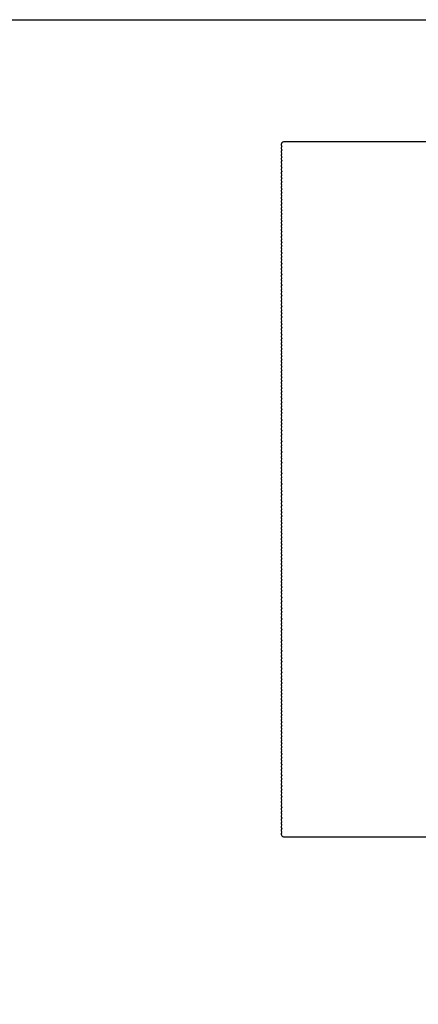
# Model space of a CAD drawing. Extents: x -0.28 to 1.53, y -0.26 to 1.53.
# Tile 14 of 45: x 1.02 to 1.09, y 1.33 to 1.5. Entities that reach past the tile are written whole.
import ezdxf

# ---------------------------------------------------------------- set-up
doc = ezdxf.new("R2010")
doc.units = 0
doc.header["$MEASUREMENT"] = 0
doc.layers.add('PCB', color=7, linetype='CONTINUOUS')
doc.layers.add('SLK-NS', color=7, linetype='CONTINUOUS')

msp = doc.modelspace()

# ---------------------------------------------------------------- linework, layer by layer
at = {"layer": 'PCB'}
msp.add_lwpolyline([(0, 1.5), (1.5, 1.5), (1.5, 0), (0, 0)], close=True, dxfattribs=at)
at = {"layer": 'SLK-NS'}
msp.add_lwpolyline([(1.1814, 1.4794), (1.065, 1.4794), (1.064922, 1.479394), (1.064845, 1.479376), (1.064773, 1.479346), (1.064706, 1.479305), (1.064646, 1.479254), (1.064595, 1.479194), (1.064554, 1.479127), (1.064524, 1.479055), (1.064506, 1.478978), (1.0645, 1.4789), (1.064506, 1.478822), (1.064524, 1.478745), (1.064554, 1.478673), (1.064595, 1.478606), (1.0646, 1.4786), (1.064595, 1.478594), (1.064554, 1.478527), (1.064524, 1.478455), (1.064506, 1.478378), (1.0645, 1.4783), (1.064506, 1.478222), (1.064524, 1.478145), (1.064554, 1.478073), (1.064595, 1.478006), (1.0646, 1.478), (1.064595, 1.477994), (1.064554, 1.477927), (1.064524, 1.477855), (1.064506, 1.477778), (1.0645, 1.4777), (1.064506, 1.477622), (1.064524, 1.477545), (1.064554, 1.477473), (1.064595, 1.477406), (1.0646, 1.4774), (1.064595, 1.477394), (1.064554, 1.477327), (1.064524, 1.477255), (1.064506, 1.477178), (1.0645, 1.4771), (1.064506, 1.477022), (1.064524, 1.476945), (1.064554, 1.476873), (1.064595, 1.476806), (1.0646, 1.4768), (1.064595, 1.476794), (1.064554, 1.476727), (1.064524, 1.476655), (1.064506, 1.476578), (1.0645, 1.4765), (1.064506, 1.476422), (1.064524, 1.476345), (1.064554, 1.476273), (1.064595, 1.476206), (1.0646, 1.4762), (1.064595, 1.476194), (1.064554, 1.476127), (1.064524, 1.476055), (1.064506, 1.475978), (1.0645, 1.4759), (1.064506, 1.475822), (1.064524, 1.475745), (1.064554, 1.475673), (1.064595, 1.475606), (1.0646, 1.4756), (1.064595, 1.475594), (1.064554, 1.475527), (1.064524, 1.475455), (1.064506, 1.475378), (1.0645, 1.4753), (1.064506, 1.475222), (1.064524, 1.475145), (1.064554, 1.475073), (1.064595, 1.475006), (1.0646, 1.475), (1.064595, 1.474994), (1.064554, 1.474927), (1.064524, 1.474855), (1.064506, 1.474778), (1.0645, 1.4747), (1.064506, 1.474622), (1.064524, 1.474545), (1.064554, 1.474473), (1.064595, 1.474406), (1.0646, 1.4744), (1.064595, 1.474394), (1.064554, 1.474327), (1.064524, 1.474255), (1.064506, 1.474178), (1.0645, 1.4741), (1.064506, 1.474022), (1.064524, 1.473945), (1.064554, 1.473873), (1.064595, 1.473806), (1.0646, 1.4738), (1.064595, 1.473794), (1.064554, 1.473727), (1.064524, 1.473655), (1.064506, 1.473578), (1.0645, 1.4735), (1.064506, 1.473422), (1.064524, 1.473345), (1.064554, 1.473273), (1.064595, 1.473206), (1.0646, 1.4732), (1.064595, 1.473194), (1.064554, 1.473127), (1.064524, 1.473055), (1.064506, 1.472978), (1.0645, 1.4729), (1.064506, 1.472822), (1.064524, 1.472745), (1.064554, 1.472673), (1.064595, 1.472606), (1.0646, 1.4726), (1.064595, 1.472594), (1.064554, 1.472527), (1.064524, 1.472455), (1.064506, 1.472378), (1.0645, 1.4723), (1.064506, 1.472222), (1.064524, 1.472145), (1.064554, 1.472073), (1.064595, 1.472006), (1.0646, 1.472), (1.064595, 1.471994), (1.064554, 1.471927), (1.064524, 1.471855), (1.064506, 1.471778), (1.0645, 1.4717), (1.064506, 1.471622), (1.064524, 1.471545), (1.064554, 1.471473), (1.064595, 1.471406), (1.0646, 1.4714), (1.064595, 1.471394), (1.064554, 1.471327), (1.064524, 1.471255), (1.064506, 1.471178), (1.0645, 1.4711), (1.064506, 1.471022), (1.064524, 1.470945), (1.064554, 1.470873), (1.064595, 1.470806), (1.0646, 1.4708), (1.064595, 1.470794), (1.064554, 1.470727), (1.064524, 1.470655), (1.064506, 1.470578), (1.0645, 1.4705), (1.064506, 1.470422), (1.064524, 1.470345), (1.064554, 1.470273), (1.064595, 1.470206), (1.0646, 1.4702), (1.064595, 1.470194), (1.064554, 1.470127), (1.064524, 1.470055), (1.064506, 1.469978), (1.0645, 1.4699), (1.064506, 1.469822), (1.064524, 1.469745), (1.064554, 1.469673), (1.064595, 1.469606), (1.0646, 1.4696), (1.064595, 1.469594), (1.064554, 1.469527), (1.064524, 1.469455), (1.064506, 1.469378), (1.0645, 1.4693), (1.064506, 1.469222), (1.064524, 1.469145), (1.064554, 1.469073), (1.064595, 1.469006), (1.0646, 1.469), (1.064595, 1.468994), (1.064554, 1.468927), (1.064524, 1.468855), (1.064506, 1.468778), (1.0645, 1.4687), (1.064506, 1.468622), (1.064524, 1.468545), (1.064554, 1.468473), (1.064595, 1.468406), (1.0646, 1.4684), (1.064595, 1.468394), (1.064554, 1.468327), (1.064524, 1.468255), (1.064506, 1.468178), (1.0645, 1.4681), (1.064506, 1.468022), (1.064524, 1.467945), (1.064554, 1.467873), (1.064595, 1.467806), (1.0646, 1.4678), (1.064595, 1.467794), (1.064554, 1.467727), (1.064524, 1.467655), (1.064506, 1.467578), (1.0645, 1.4675), (1.064506, 1.467422), (1.064524, 1.467345), (1.064554, 1.467273), (1.064595, 1.467206), (1.0646, 1.4672), (1.064595, 1.467194), (1.064554, 1.467127), (1.064524, 1.467055), (1.064506, 1.466978), (1.0645, 1.4669), (1.064506, 1.466822), (1.064524, 1.466745), (1.064554, 1.466673), (1.064595, 1.466606), (1.0646, 1.4666), (1.064595, 1.466594), (1.064554, 1.466527), (1.064524, 1.466455), (1.064506, 1.466378), (1.0645, 1.4663), (1.064506, 1.466222), (1.064524, 1.466145), (1.064554, 1.466073), (1.064595, 1.466006), (1.0646, 1.466), (1.064595, 1.465994), (1.064554, 1.465927), (1.064524, 1.465855), (1.064506, 1.465778), (1.0645, 1.4657), (1.064506, 1.465622), (1.064524, 1.465545), (1.064554, 1.465473), (1.064595, 1.465406), (1.0646, 1.4654), (1.064595, 1.465394), (1.064554, 1.465327), (1.064524, 1.465255), (1.064506, 1.465178), (1.0645, 1.4651), (1.064506, 1.465022), (1.064524, 1.464945), (1.064554, 1.464873), (1.064595, 1.464806), (1.0646, 1.4648), (1.064595, 1.464794), (1.064554, 1.464727), (1.064524, 1.464655), (1.064506, 1.464578), (1.0645, 1.4645), (1.064506, 1.464422), (1.064524, 1.464345), (1.064554, 1.464273), (1.064595, 1.464206), (1.0646, 1.4642), (1.064595, 1.464194), (1.064554, 1.464127), (1.064524, 1.464055), (1.064506, 1.463978), (1.0645, 1.4639), (1.064506, 1.463822), (1.064524, 1.463745), (1.064554, 1.463673), (1.064595, 1.463606), (1.0646, 1.4636), (1.064595, 1.463594), (1.064554, 1.463527), (1.064524, 1.463455), (1.064506, 1.463378), (1.0645, 1.4633), (1.064506, 1.463222), (1.064524, 1.463145), (1.064554, 1.463073), (1.064595, 1.463006), (1.0646, 1.463), (1.064595, 1.462994), (1.064554, 1.462927), (1.064524, 1.462855), (1.064506, 1.462778), (1.0645, 1.4627), (1.064506, 1.462622), (1.064524, 1.462545), (1.064554, 1.462473), (1.064595, 1.462406), (1.0646, 1.4624), (1.064595, 1.462394), (1.064554, 1.462327), (1.064524, 1.462255), (1.064506, 1.462178), (1.0645, 1.4621), (1.064506, 1.462022), (1.064524, 1.461945), (1.064554, 1.461873), (1.064595, 1.461806), (1.0646, 1.4618), (1.064595, 1.461794), (1.064554, 1.461727), (1.064524, 1.461655), (1.064506, 1.461578), (1.0645, 1.4615), (1.064506, 1.461422), (1.064524, 1.461345), (1.064554, 1.461273), (1.064595, 1.461206), (1.0646, 1.4612), (1.064595, 1.461194), (1.064554, 1.461127), (1.064524, 1.461055), (1.064506, 1.460978), (1.0645, 1.4609), (1.064506, 1.460822), (1.064524, 1.460745), (1.064554, 1.460673), (1.064595, 1.460606), (1.0646, 1.4606), (1.064595, 1.460594), (1.064554, 1.460527), (1.064524, 1.460455), (1.064506, 1.460378), (1.0645, 1.4603), (1.064506, 1.460222), (1.064524, 1.460145), (1.064554, 1.460073), (1.064595, 1.460006), (1.0646, 1.46), (1.064595, 1.459994), (1.064554, 1.459927), (1.064524, 1.459855), (1.064506, 1.459778), (1.0645, 1.4597), (1.064506, 1.459622), (1.064524, 1.459545), (1.064554, 1.459473), (1.064595, 1.459406), (1.0646, 1.4594), (1.064595, 1.459394), (1.064554, 1.459327), (1.064524, 1.459255), (1.064506, 1.459178), (1.0645, 1.4591), (1.064506, 1.459022), (1.064524, 1.458945), (1.064554, 1.458873), (1.064595, 1.458806), (1.0646, 1.4588), (1.064595, 1.458794), (1.064554, 1.458727), (1.064524, 1.458655), (1.064506, 1.458578), (1.0645, 1.4585), (1.064506, 1.458422), (1.064524, 1.458345), (1.064554, 1.458273), (1.064595, 1.458206), (1.0646, 1.4582), (1.064595, 1.458194), (1.064554, 1.458127), (1.064524, 1.458055), (1.064506, 1.457978), (1.0645, 1.4579), (1.064506, 1.457822), (1.064524, 1.457745), (1.064554, 1.457673), (1.064595, 1.457606), (1.0646, 1.4576), (1.064595, 1.457594), (1.064554, 1.457527), (1.064524, 1.457455), (1.064506, 1.457378), (1.0645, 1.4573), (1.064506, 1.457222), (1.064524, 1.457145), (1.064554, 1.457073), (1.064595, 1.457006), (1.0646, 1.457), (1.064595, 1.456994), (1.064554, 1.456927), (1.064524, 1.456855), (1.064506, 1.456778), (1.0645, 1.4567), (1.064506, 1.456622), (1.064524, 1.456545), (1.064554, 1.456473), (1.064595, 1.456406), (1.0646, 1.4564), (1.064595, 1.456394), (1.064554, 1.456327), (1.064524, 1.456255), (1.064506, 1.456178), (1.0645, 1.4561), (1.064506, 1.456022), (1.064524, 1.455945), (1.064554, 1.455873), (1.064595, 1.455806), (1.0646, 1.4558), (1.064595, 1.455794), (1.064554, 1.455727), (1.064524, 1.455655), (1.064506, 1.455578), (1.0645, 1.4555), (1.064506, 1.455422), (1.064524, 1.455345), (1.064554, 1.455273), (1.064595, 1.455206), (1.0646, 1.4552), (1.064595, 1.455194), (1.064554, 1.455127), (1.064524, 1.455055), (1.064506, 1.454978), (1.0645, 1.4549), (1.064506, 1.454822), (1.064524, 1.454745), (1.064554, 1.454673), (1.064595, 1.454606), (1.0646, 1.4546), (1.064595, 1.454594), (1.064554, 1.454527), (1.064524, 1.454455), (1.064506, 1.454378), (1.0645, 1.4543), (1.064506, 1.454222), (1.064524, 1.454145), (1.064554, 1.454073), (1.064595, 1.454006), (1.0646, 1.454), (1.064595, 1.453994), (1.064554, 1.453927), (1.064524, 1.453855), (1.064506, 1.453778), (1.0645, 1.4537), (1.064506, 1.453622), (1.064524, 1.453545), (1.064554, 1.453473), (1.064595, 1.453406), (1.0646, 1.4534), (1.064595, 1.453394), (1.064554, 1.453327), (1.064524, 1.453255), (1.064506, 1.453178), (1.0645, 1.4531), (1.064506, 1.453022), (1.064524, 1.452945), (1.064554, 1.452873), (1.064595, 1.452806), (1.0646, 1.4528), (1.064595, 1.452794), (1.064554, 1.452727), (1.064524, 1.452655), (1.064506, 1.452578), (1.0645, 1.4525), (1.064506, 1.452422), (1.064524, 1.452345), (1.064554, 1.452273), (1.064595, 1.452206), (1.0646, 1.4522), (1.064595, 1.452194), (1.064554, 1.452127), (1.064524, 1.452055), (1.064506, 1.451978), (1.0645, 1.4519), (1.064506, 1.451822), (1.064524, 1.451745), (1.064554, 1.451673), (1.064595, 1.451606), (1.0646, 1.4516), (1.064595, 1.451594), (1.064554, 1.451527), (1.064524, 1.451455), (1.064506, 1.451378), (1.0645, 1.4513), (1.064506, 1.451222), (1.064524, 1.451145), (1.064554, 1.451073), (1.064595, 1.451006), (1.0646, 1.451), (1.064595, 1.450994), (1.064554, 1.450927), (1.064524, 1.450855), (1.064506, 1.450778), (1.0645, 1.4507), (1.064506, 1.450622), (1.064524, 1.450545), (1.064554, 1.450473), (1.064595, 1.450406), (1.0646, 1.4504), (1.064595, 1.450394), (1.064554, 1.450327), (1.064524, 1.450255), (1.064506, 1.450178), (1.0645, 1.4501), (1.064506, 1.450022), (1.064524, 1.449945), (1.064554, 1.449873), (1.064595, 1.449806), (1.0646, 1.4498), (1.064595, 1.449794), (1.064554, 1.449727), (1.064524, 1.449655), (1.064506, 1.449578), (1.0645, 1.4495), (1.064506, 1.449422), (1.064524, 1.449345), (1.064554, 1.449273), (1.064595, 1.449206), (1.0646, 1.4492), (1.064595, 1.449194), (1.064554, 1.449127), (1.064524, 1.449055), (1.064506, 1.448978), (1.0645, 1.4489), (1.064506, 1.448822), (1.064524, 1.448745), (1.064554, 1.448673), (1.064595, 1.448606), (1.0646, 1.4486), (1.064595, 1.448594), (1.064554, 1.448527), (1.064524, 1.448455), (1.064506, 1.448378), (1.0645, 1.4483), (1.064506, 1.448222), (1.064524, 1.448145), (1.064554, 1.448073), (1.064595, 1.448006), (1.0646, 1.448), (1.064595, 1.447994), (1.064554, 1.447927), (1.064524, 1.447855), (1.064506, 1.447778), (1.0645, 1.4477), (1.064506, 1.447622), (1.064524, 1.447545), (1.064554, 1.447473), (1.064595, 1.447406), (1.0646, 1.4474), (1.064595, 1.447394), (1.064554, 1.447327), (1.064524, 1.447255), (1.064506, 1.447178), (1.0645, 1.4471), (1.064506, 1.447022), (1.064524, 1.446945), (1.064554, 1.446873), (1.064595, 1.446806), (1.0646, 1.4468), (1.064595, 1.446794), (1.064554, 1.446727), (1.064524, 1.446655), (1.064506, 1.446578), (1.0645, 1.4465), (1.064506, 1.446422), (1.064524, 1.446345), (1.064554, 1.446273), (1.064595, 1.446206), (1.0646, 1.4462), (1.064595, 1.446194), (1.064554, 1.446127), (1.064524, 1.446055), (1.064506, 1.445978), (1.0645, 1.4459), (1.064506, 1.445822), (1.064524, 1.445745), (1.064554, 1.445673), (1.064595, 1.445606), (1.0646, 1.4456), (1.064595, 1.445594), (1.064554, 1.445527), (1.064524, 1.445455), (1.064506, 1.445378), (1.0645, 1.4453), (1.064506, 1.445222), (1.064524, 1.445145), (1.064554, 1.445073), (1.064595, 1.445006), (1.0646, 1.445), (1.064595, 1.444994), (1.064554, 1.444927), (1.064524, 1.444855), (1.064506, 1.444778), (1.0645, 1.4447), (1.064506, 1.444622), (1.064524, 1.444545), (1.064554, 1.444473), (1.064595, 1.444406), (1.0646, 1.4444), (1.064595, 1.444394), (1.064554, 1.444327), (1.064524, 1.444255), (1.064506, 1.444178), (1.0645, 1.4441), (1.064506, 1.444022), (1.064524, 1.443945), (1.064554, 1.443873), (1.064595, 1.443806), (1.0646, 1.4438), (1.064595, 1.443794), (1.064554, 1.443727), (1.064524, 1.443655), (1.064506, 1.443578), (1.0645, 1.4435), (1.064506, 1.443422), (1.064524, 1.443345), (1.064554, 1.443273), (1.064595, 1.443206), (1.0646, 1.4432), (1.064595, 1.443194), (1.064554, 1.443127), (1.064524, 1.443055), (1.064506, 1.442978), (1.0645, 1.4429), (1.064506, 1.442822), (1.064524, 1.442745), (1.064554, 1.442673), (1.064595, 1.442606), (1.0646, 1.4426), (1.064595, 1.442594), (1.064554, 1.442527), (1.064524, 1.442455), (1.064506, 1.442378), (1.0645, 1.4423), (1.064506, 1.442222), (1.064524, 1.442145), (1.064554, 1.442073), (1.064595, 1.442006), (1.0646, 1.442), (1.064595, 1.441994), (1.064554, 1.441927), (1.064524, 1.441855), (1.064506, 1.441778), (1.0645, 1.4417), (1.064506, 1.441622), (1.064524, 1.441545), (1.064554, 1.441473), (1.064595, 1.441406), (1.0646, 1.4414), (1.064595, 1.441394), (1.064554, 1.441327), (1.064524, 1.441255), (1.064506, 1.441178), (1.0645, 1.4411), (1.064506, 1.441022), (1.064524, 1.440945), (1.064554, 1.440873), (1.064595, 1.440806), (1.0646, 1.4408), (1.064595, 1.440794), (1.064554, 1.440727), (1.064524, 1.440655), (1.064506, 1.440578), (1.0645, 1.4405), (1.064506, 1.440422), (1.064524, 1.440345), (1.064554, 1.440273), (1.064595, 1.440206), (1.0646, 1.4402), (1.064595, 1.440194), (1.064554, 1.440127), (1.064524, 1.440055), (1.064506, 1.439978), (1.0645, 1.4399), (1.064506, 1.439822), (1.064524, 1.439745), (1.064554, 1.439673), (1.064595, 1.439606), (1.0646, 1.4396), (1.064595, 1.439594), (1.064554, 1.439527), (1.064524, 1.439455), (1.064506, 1.439378), (1.0645, 1.4393), (1.064506, 1.439222), (1.064524, 1.439145), (1.064554, 1.439073), (1.064595, 1.439006), (1.0646, 1.439), (1.064595, 1.438994), (1.064554, 1.438927), (1.064524, 1.438855), (1.064506, 1.438778), (1.0645, 1.4387), (1.064506, 1.438622), (1.064524, 1.438545), (1.064554, 1.438473), (1.064595, 1.438406), (1.0646, 1.4384), (1.064595, 1.438394), (1.064554, 1.438327), (1.064524, 1.438255), (1.064506, 1.438178), (1.0645, 1.4381), (1.064506, 1.438022), (1.064524, 1.437945), (1.064554, 1.437873), (1.064595, 1.437806), (1.0646, 1.4378), (1.064595, 1.437794), (1.064554, 1.437727), (1.064524, 1.437655), (1.064506, 1.437578), (1.0645, 1.4375), (1.064506, 1.437422), (1.064524, 1.437345), (1.064554, 1.437273), (1.064595, 1.437206), (1.0646, 1.4372), (1.064595, 1.437194), (1.064554, 1.437127), (1.064524, 1.437055), (1.064506, 1.436978), (1.0645, 1.4369), (1.064506, 1.436822), (1.064524, 1.436745), (1.064554, 1.436673), (1.064595, 1.436606), (1.0646, 1.4366), (1.064595, 1.436594), (1.064554, 1.436527), (1.064524, 1.436455), (1.064506, 1.436378), (1.0645, 1.4363), (1.064506, 1.436222), (1.064524, 1.436145), (1.064554, 1.436073), (1.064595, 1.436006), (1.0646, 1.436), (1.064595, 1.435994), (1.064554, 1.435927), (1.064524, 1.435855), (1.064506, 1.435778), (1.0645, 1.4357), (1.064506, 1.435622), (1.064524, 1.435545), (1.064554, 1.435473), (1.064595, 1.435406), (1.0646, 1.4354), (1.064595, 1.435394), (1.064554, 1.435327), (1.064524, 1.435255), (1.064506, 1.435178), (1.0645, 1.4351), (1.064506, 1.435022), (1.064524, 1.434945), (1.064554, 1.434873), (1.064595, 1.434806), (1.0646, 1.4348), (1.064595, 1.434794), (1.064554, 1.434727), (1.064524, 1.434655), (1.064506, 1.434578), (1.0645, 1.4345), (1.064506, 1.434422), (1.064524, 1.434345), (1.064554, 1.434273), (1.064595, 1.434206), (1.0646, 1.4342), (1.064595, 1.434194), (1.064554, 1.434127), (1.064524, 1.434055), (1.064506, 1.433978), (1.0645, 1.4339), (1.064506, 1.433822), (1.064524, 1.433745), (1.064554, 1.433673), (1.064595, 1.433606), (1.0646, 1.4336), (1.064595, 1.433594), (1.064554, 1.433527), (1.064524, 1.433455), (1.064506, 1.433378), (1.0645, 1.4333), (1.064506, 1.433222), (1.064524, 1.433145), (1.064554, 1.433073), (1.064595, 1.433006), (1.0646, 1.433), (1.064595, 1.432994), (1.064554, 1.432927), (1.064524, 1.432855), (1.064506, 1.432778), (1.0645, 1.4327), (1.064506, 1.432622), (1.064524, 1.432545), (1.064554, 1.432473), (1.064595, 1.432406), (1.0646, 1.4324), (1.064595, 1.432394), (1.064554, 1.432327), (1.064524, 1.432255), (1.064506, 1.432178), (1.0645, 1.4321), (1.064506, 1.432022), (1.064524, 1.431945), (1.064554, 1.431873), (1.064595, 1.431806), (1.0646, 1.4318), (1.064595, 1.431794), (1.064554, 1.431727), (1.064524, 1.431655), (1.064506, 1.431578), (1.0645, 1.4315), (1.064506, 1.431422), (1.064524, 1.431345), (1.064554, 1.431273), (1.064595, 1.431206), (1.0646, 1.4312), (1.064595, 1.431194), (1.064554, 1.431127), (1.064524, 1.431055), (1.064506, 1.430978), (1.0645, 1.4309), (1.064506, 1.430822), (1.064524, 1.430745), (1.064554, 1.430673), (1.064595, 1.430606), (1.0646, 1.4306), (1.064595, 1.430594), (1.064554, 1.430527), (1.064524, 1.430455), (1.064506, 1.430378), (1.0645, 1.4303), (1.064506, 1.430222), (1.064524, 1.430145), (1.064554, 1.430073), (1.064595, 1.430006), (1.0646, 1.43), (1.064595, 1.429994), (1.064554, 1.429927), (1.064524, 1.429855), (1.064506, 1.429778), (1.0645, 1.4297), (1.064506, 1.429622), (1.064524, 1.429545), (1.064554, 1.429473), (1.064595, 1.429406), (1.0646, 1.4294), (1.064595, 1.429394), (1.064554, 1.429327), (1.064524, 1.429255), (1.064506, 1.429178), (1.0645, 1.4291), (1.064506, 1.429022), (1.064524, 1.428945), (1.064554, 1.428873), (1.064595, 1.428806), (1.0646, 1.4288), (1.064595, 1.428794), (1.064554, 1.428727), (1.064524, 1.428655), (1.064506, 1.428578), (1.0645, 1.4285), (1.064506, 1.428422), (1.064524, 1.428345), (1.064554, 1.428273), (1.064595, 1.428206), (1.0646, 1.4282), (1.064595, 1.428194), (1.064554, 1.428127), (1.064524, 1.428055), (1.064506, 1.427978), (1.0645, 1.4279), (1.064506, 1.427822), (1.064524, 1.427745), (1.064554, 1.427673), (1.064595, 1.427606), (1.0646, 1.4276), (1.064595, 1.427594), (1.064554, 1.427527), (1.064524, 1.427455), (1.064506, 1.427378), (1.0645, 1.4273), (1.064506, 1.427222), (1.064524, 1.427145), (1.064554, 1.427073), (1.064595, 1.427006), (1.0646, 1.427), (1.064595, 1.426994), (1.064554, 1.426927), (1.064524, 1.426855), (1.064506, 1.426778), (1.0645, 1.4267), (1.064506, 1.426622), (1.064524, 1.426545), (1.064554, 1.426473), (1.064595, 1.426406), (1.0646, 1.4264), (1.064595, 1.426394), (1.064554, 1.426327), (1.064524, 1.426255), (1.064506, 1.426178), (1.0645, 1.4261), (1.064506, 1.426022), (1.064524, 1.425945), (1.064554, 1.425873), (1.064595, 1.425806), (1.0646, 1.4258), (1.064595, 1.425794), (1.064554, 1.425727), (1.064524, 1.425655), (1.064506, 1.425578), (1.0645, 1.4255), (1.064506, 1.425422), (1.064524, 1.425345), (1.064554, 1.425273), (1.064595, 1.425206), (1.0646, 1.4252), (1.064595, 1.425194), (1.064554, 1.425127), (1.064524, 1.425055), (1.064506, 1.424978), (1.0645, 1.4249), (1.064506, 1.424822), (1.064524, 1.424745), (1.064554, 1.424673), (1.064595, 1.424606), (1.0646, 1.4246), (1.064595, 1.424594), (1.064554, 1.424527), (1.064524, 1.424455), (1.064506, 1.424378), (1.0645, 1.4243), (1.064506, 1.424222), (1.064524, 1.424145), (1.064554, 1.424073), (1.064595, 1.424006), (1.0646, 1.424), (1.064595, 1.423994), (1.064554, 1.423927), (1.064524, 1.423855), (1.064506, 1.423778), (1.0645, 1.4237), (1.064506, 1.423622), (1.064524, 1.423545), (1.064554, 1.423473), (1.064595, 1.423406), (1.0646, 1.4234), (1.064595, 1.423394), (1.064554, 1.423327), (1.064524, 1.423255), (1.064506, 1.423178), (1.0645, 1.4231), (1.064506, 1.423022), (1.064524, 1.422945), (1.064554, 1.422873), (1.064595, 1.422806), (1.0646, 1.4228), (1.064595, 1.422794), (1.064554, 1.422727), (1.064524, 1.422655), (1.064506, 1.422578), (1.0645, 1.4225), (1.064506, 1.422422), (1.064524, 1.422345), (1.064554, 1.422273), (1.064595, 1.422206), (1.0646, 1.4222), (1.064595, 1.422194), (1.064554, 1.422127), (1.064524, 1.422055), (1.064506, 1.421978), (1.0645, 1.4219), (1.064506, 1.421822), (1.064524, 1.421745), (1.064554, 1.421673), (1.064595, 1.421606), (1.0646, 1.4216), (1.064595, 1.421594), (1.064554, 1.421527), (1.064524, 1.421455), (1.064506, 1.421378), (1.0645, 1.4213), (1.064506, 1.421222), (1.064524, 1.421145), (1.064554, 1.421073), (1.064595, 1.421006), (1.0646, 1.421), (1.064595, 1.420994), (1.064554, 1.420927), (1.064524, 1.420855), (1.064506, 1.420778), (1.0645, 1.4207), (1.064506, 1.420622), (1.064524, 1.420545), (1.064554, 1.420473), (1.064595, 1.420406), (1.0646, 1.4204), (1.064595, 1.420394), (1.064554, 1.420327), (1.064524, 1.420255), (1.064506, 1.420178), (1.0645, 1.4201), (1.064506, 1.420022), (1.064524, 1.419945), (1.064554, 1.419873), (1.064595, 1.419806), (1.0646, 1.4198), (1.064595, 1.419794), (1.064554, 1.419727), (1.064524, 1.419655), (1.064506, 1.419578), (1.0645, 1.4195), (1.064506, 1.419422), (1.064524, 1.419345), (1.064554, 1.419273), (1.064595, 1.419206), (1.0646, 1.4192), (1.064595, 1.419194), (1.064554, 1.419127), (1.064524, 1.419055), (1.064506, 1.418978), (1.0645, 1.4189), (1.064506, 1.418822), (1.064524, 1.418745), (1.064554, 1.418673), (1.064595, 1.418606), (1.0646, 1.4186), (1.064595, 1.418594), (1.064554, 1.418527), (1.064524, 1.418455), (1.064506, 1.418378), (1.0645, 1.4183), (1.064506, 1.418222), (1.064524, 1.418145), (1.064554, 1.418073), (1.064595, 1.418006), (1.0646, 1.418), (1.064595, 1.417994), (1.064554, 1.417927), (1.064524, 1.417855), (1.064506, 1.417778), (1.0645, 1.4177), (1.064506, 1.417622), (1.064524, 1.417545), (1.064554, 1.417473), (1.064595, 1.417406), (1.0646, 1.4174), (1.064595, 1.417394), (1.064554, 1.417327), (1.064524, 1.417255), (1.064506, 1.417178), (1.0645, 1.4171), (1.064506, 1.417022), (1.064524, 1.416945), (1.064554, 1.416873), (1.064595, 1.416806), (1.0646, 1.4168), (1.064595, 1.416794), (1.064554, 1.416727), (1.064524, 1.416655), (1.064506, 1.416578), (1.0645, 1.4165), (1.064506, 1.416422), (1.064524, 1.416345), (1.064554, 1.416273), (1.064595, 1.416206), (1.0646, 1.4162), (1.064595, 1.416194), (1.064554, 1.416127), (1.064524, 1.416055), (1.064506, 1.415978), (1.0645, 1.4159), (1.064506, 1.415822), (1.064524, 1.415745), (1.064554, 1.415673), (1.064595, 1.415606), (1.0646, 1.4156), (1.064595, 1.415594), (1.064554, 1.415527), (1.064524, 1.415455), (1.064506, 1.415378), (1.0645, 1.4153), (1.064506, 1.415222), (1.064524, 1.415145), (1.064554, 1.415073), (1.064595, 1.415006), (1.0646, 1.415), (1.064595, 1.414994), (1.064554, 1.414927), (1.064524, 1.414855), (1.064506, 1.414778), (1.0645, 1.4147), (1.064506, 1.414622), (1.064524, 1.414545), (1.064554, 1.414473), (1.064595, 1.414406), (1.0646, 1.4144), (1.064595, 1.414394), (1.064554, 1.414327), (1.064524, 1.414255), (1.064506, 1.414178), (1.0645, 1.4141), (1.064506, 1.414022), (1.064524, 1.413945), (1.064554, 1.413873), (1.064595, 1.413806), (1.0646, 1.4138), (1.064595, 1.413794), (1.064554, 1.413727), (1.064524, 1.413655), (1.064506, 1.413578), (1.0645, 1.4135), (1.064506, 1.413422), (1.064524, 1.413345), (1.064554, 1.413273), (1.064595, 1.413206), (1.0646, 1.4132), (1.064595, 1.413194), (1.064554, 1.413127), (1.064524, 1.413055), (1.064506, 1.412978), (1.0645, 1.4129), (1.064506, 1.412822), (1.064524, 1.412745), (1.064554, 1.412673), (1.064595, 1.412606), (1.0646, 1.4126), (1.064595, 1.412594), (1.064554, 1.412527), (1.064524, 1.412455), (1.064506, 1.412378), (1.0645, 1.4123), (1.064506, 1.412222), (1.064524, 1.412145), (1.064554, 1.412073), (1.064595, 1.412006), (1.0646, 1.412), (1.064595, 1.411994), (1.064554, 1.411927), (1.064524, 1.411855), (1.064506, 1.411778), (1.0645, 1.4117), (1.064506, 1.411622), (1.064524, 1.411545), (1.064554, 1.411473), (1.064595, 1.411406), (1.0646, 1.4114), (1.064595, 1.411394), (1.064554, 1.411327), (1.064524, 1.411255), (1.064506, 1.411178), (1.0645, 1.4111), (1.064506, 1.411022), (1.064524, 1.410945), (1.064554, 1.410873), (1.064595, 1.410806), (1.0646, 1.4108), (1.064595, 1.410794), (1.064554, 1.410727), (1.064524, 1.410655), (1.064506, 1.410578), (1.0645, 1.4105), (1.064506, 1.410422), (1.064524, 1.410345), (1.064554, 1.410273), (1.064595, 1.410206), (1.0646, 1.4102), (1.064595, 1.410194), (1.064554, 1.410127), (1.064524, 1.410055), (1.064506, 1.409978), (1.0645, 1.4099), (1.064506, 1.409822), (1.064524, 1.409745), (1.064554, 1.409673), (1.064595, 1.409606), (1.0646, 1.4096), (1.064595, 1.409594), (1.064554, 1.409527), (1.064524, 1.409455), (1.064506, 1.409378), (1.0645, 1.4093), (1.064506, 1.409222), (1.064524, 1.409145), (1.064554, 1.409073), (1.064595, 1.409006), (1.0646, 1.409), (1.064595, 1.408994), (1.064554, 1.408927), (1.064524, 1.408855), (1.064506, 1.408778), (1.0645, 1.4087), (1.064506, 1.408622), (1.064524, 1.408545), (1.064554, 1.408473), (1.064595, 1.408406), (1.0646, 1.4084), (1.064595, 1.408394), (1.064554, 1.408327), (1.064524, 1.408255), (1.064506, 1.408178), (1.0645, 1.4081), (1.064506, 1.408022), (1.064524, 1.407945), (1.064554, 1.407873), (1.064595, 1.407806), (1.0646, 1.4078), (1.064595, 1.407794), (1.064554, 1.407727), (1.064524, 1.407655), (1.064506, 1.407578), (1.0645, 1.4075), (1.064506, 1.407422), (1.064524, 1.407345), (1.064554, 1.407273), (1.064595, 1.407206), (1.0646, 1.4072), (1.064595, 1.407194), (1.064554, 1.407127), (1.064524, 1.407055), (1.064506, 1.406978), (1.0645, 1.4069), (1.064506, 1.406822), (1.064524, 1.406745), (1.064554, 1.406673), (1.064595, 1.406606), (1.0646, 1.4066), (1.064595, 1.406594), (1.064554, 1.406527), (1.064524, 1.406455), (1.064506, 1.406378), (1.0645, 1.4063), (1.064506, 1.406222), (1.064524, 1.406145), (1.064554, 1.406073), (1.064595, 1.406006), (1.0646, 1.406), (1.064595, 1.405994), (1.064554, 1.405927), (1.064524, 1.405855), (1.064506, 1.405778), (1.0645, 1.4057), (1.064506, 1.405622), (1.064524, 1.405545), (1.064554, 1.405473), (1.064595, 1.405406), (1.0646, 1.4054), (1.064595, 1.405394), (1.064554, 1.405327), (1.064524, 1.405255), (1.064506, 1.405178), (1.0645, 1.4051), (1.064506, 1.405022), (1.064524, 1.404945), (1.064554, 1.404873), (1.064595, 1.404806), (1.0646, 1.4048), (1.064595, 1.404794), (1.064554, 1.404727), (1.064524, 1.404655), (1.064506, 1.404578), (1.0645, 1.4045), (1.064506, 1.404422), (1.064524, 1.404345), (1.064554, 1.404273), (1.064595, 1.404206), (1.0646, 1.4042), (1.064595, 1.404194), (1.064554, 1.404127), (1.064524, 1.404055), (1.064506, 1.403978), (1.0645, 1.4039), (1.064506, 1.403822), (1.064524, 1.403745), (1.064554, 1.403673), (1.064595, 1.403606), (1.0646, 1.4036), (1.064595, 1.403594), (1.064554, 1.403527), (1.064524, 1.403455), (1.064506, 1.403378), (1.0645, 1.4033), (1.064506, 1.403222), (1.064524, 1.403145), (1.064554, 1.403073), (1.064595, 1.403006), (1.0646, 1.403), (1.064595, 1.402994), (1.064554, 1.402927), (1.064524, 1.402855), (1.064506, 1.402778), (1.0645, 1.4027), (1.064506, 1.402622), (1.064524, 1.402545), (1.064554, 1.402473), (1.064595, 1.402406), (1.0646, 1.4024), (1.064595, 1.402394), (1.064554, 1.402327), (1.064524, 1.402255), (1.064506, 1.402178), (1.0645, 1.4021), (1.064506, 1.402022), (1.064524, 1.401945), (1.064554, 1.401873), (1.064595, 1.401806), (1.0646, 1.4018), (1.064595, 1.401794), (1.064554, 1.401727), (1.064524, 1.401655), (1.064506, 1.401578), (1.0645, 1.4015), (1.064506, 1.401422), (1.064524, 1.401345), (1.064554, 1.401273), (1.064595, 1.401206), (1.0646, 1.4012), (1.064595, 1.401194), (1.064554, 1.401127), (1.064524, 1.401055), (1.064506, 1.400978), (1.0645, 1.4009), (1.064506, 1.400822), (1.064524, 1.400745), (1.064554, 1.400673), (1.064595, 1.400606), (1.0646, 1.4006), (1.064595, 1.400594), (1.064554, 1.400527), (1.064524, 1.400455), (1.064506, 1.400378), (1.0645, 1.4003), (1.064506, 1.400222), (1.064524, 1.400145), (1.064554, 1.400073), (1.064595, 1.400006), (1.0646, 1.4), (1.064595, 1.399994), (1.064554, 1.399927), (1.064524, 1.399855), (1.064506, 1.399778), (1.0645, 1.3997), (1.064506, 1.399622), (1.064524, 1.399545), (1.064554, 1.399473), (1.064595, 1.399406), (1.0646, 1.3994), (1.064595, 1.399394), (1.064554, 1.399327), (1.064524, 1.399255), (1.064506, 1.399178), (1.0645, 1.3991), (1.064506, 1.399022), (1.064524, 1.398945), (1.064554, 1.398873), (1.064595, 1.398806), (1.0646, 1.3988), (1.064595, 1.398794), (1.064554, 1.398727), (1.064524, 1.398655), (1.064506, 1.398578), (1.0645, 1.3985), (1.064506, 1.398422), (1.064524, 1.398345), (1.064554, 1.398273), (1.064595, 1.398206), (1.0646, 1.3982), (1.064595, 1.398194), (1.064554, 1.398127), (1.064524, 1.398055), (1.064506, 1.397978), (1.0645, 1.3979), (1.064506, 1.397822), (1.064524, 1.397745), (1.064554, 1.397673), (1.064595, 1.397606), (1.0646, 1.3976), (1.064595, 1.397594), (1.064554, 1.397527), (1.064524, 1.397455), (1.064506, 1.397378), (1.0645, 1.3973), (1.064506, 1.397222), (1.064524, 1.397145), (1.064554, 1.397073), (1.064595, 1.397006), (1.0646, 1.397), (1.064595, 1.396994), (1.064554, 1.396927), (1.064524, 1.396855), (1.064506, 1.396778), (1.0645, 1.3967), (1.064506, 1.396622), (1.064524, 1.396545), (1.064554, 1.396473), (1.064595, 1.396406), (1.0646, 1.3964), (1.064595, 1.396394), (1.064554, 1.396327), (1.064524, 1.396255), (1.064506, 1.396178), (1.0645, 1.3961), (1.064506, 1.396022), (1.064524, 1.395945), (1.064554, 1.395873), (1.064595, 1.395806), (1.0646, 1.3958), (1.064595, 1.395794), (1.064554, 1.395727), (1.064524, 1.395655), (1.064506, 1.395578), (1.0645, 1.3955), (1.064506, 1.395422), (1.064524, 1.395345), (1.064554, 1.395273), (1.064595, 1.395206), (1.0646, 1.3952), (1.064595, 1.395194), (1.064554, 1.395127), (1.064524, 1.395055), (1.064506, 1.394978), (1.0645, 1.3949), (1.064506, 1.394822), (1.064524, 1.394745), (1.064554, 1.394673), (1.064595, 1.394606), (1.0646, 1.3946), (1.064595, 1.394594), (1.064554, 1.394527), (1.064524, 1.394455), (1.064506, 1.394378), (1.0645, 1.3943), (1.064506, 1.394222), (1.064524, 1.394145), (1.064554, 1.394073), (1.064595, 1.394006), (1.0646, 1.394), (1.064595, 1.393994), (1.064554, 1.393927), (1.064524, 1.393855), (1.064506, 1.393778), (1.0645, 1.3937), (1.064506, 1.393622), (1.064524, 1.393545), (1.064554, 1.393473), (1.064595, 1.393406), (1.0646, 1.3934), (1.064595, 1.393394), (1.064554, 1.393327), (1.064524, 1.393255), (1.064506, 1.393178), (1.0645, 1.3931), (1.064506, 1.393022), (1.064524, 1.392945), (1.064554, 1.392873), (1.064595, 1.392806), (1.0646, 1.3928), (1.064595, 1.392794), (1.064554, 1.392727), (1.064524, 1.392655), (1.064506, 1.392578), (1.0645, 1.3925), (1.064506, 1.392422), (1.064524, 1.392345), (1.064554, 1.392273), (1.064595, 1.392206), (1.0646, 1.3922), (1.064595, 1.392194), (1.064554, 1.392127), (1.064524, 1.392055), (1.064506, 1.391978), (1.0645, 1.3919), (1.064506, 1.391822), (1.064524, 1.391745), (1.064554, 1.391673), (1.064595, 1.391606), (1.0646, 1.3916), (1.064595, 1.391594), (1.064554, 1.391527), (1.064524, 1.391455), (1.064506, 1.391378), (1.0645, 1.3913), (1.064506, 1.391222), (1.064524, 1.391145), (1.064554, 1.391073), (1.064595, 1.391006), (1.0646, 1.391), (1.064595, 1.390994), (1.064554, 1.390927), (1.064524, 1.390855), (1.064506, 1.390778), (1.0645, 1.3907), (1.064506, 1.390622), (1.064524, 1.390545), (1.064554, 1.390473), (1.064595, 1.390406), (1.0646, 1.3904), (1.064595, 1.390394), (1.064554, 1.390327), (1.064524, 1.390255), (1.064506, 1.390178), (1.0645, 1.3901), (1.064506, 1.390022), (1.064524, 1.389945), (1.064554, 1.389873), (1.064595, 1.389806), (1.0646, 1.3898), (1.064595, 1.389794), (1.064554, 1.389727), (1.064524, 1.389655), (1.064506, 1.389578), (1.0645, 1.3895), (1.064506, 1.389422), (1.064524, 1.389345), (1.064554, 1.389273), (1.064595, 1.389206), (1.0646, 1.3892), (1.064595, 1.389194), (1.064554, 1.389127), (1.064524, 1.389055), (1.064506, 1.388978), (1.0645, 1.3889), (1.064506, 1.388822), (1.064524, 1.388745), (1.064554, 1.388673), (1.064595, 1.388606), (1.0646, 1.3886), (1.064595, 1.388594), (1.064554, 1.388527), (1.064524, 1.388455), (1.064506, 1.388378), (1.0645, 1.3883), (1.064506, 1.388222), (1.064524, 1.388145), (1.064554, 1.388073), (1.064595, 1.388006), (1.0646, 1.388), (1.064595, 1.387994), (1.064554, 1.387927), (1.064524, 1.387855), (1.064506, 1.387778), (1.0645, 1.3877), (1.064506, 1.387622), (1.064524, 1.387545), (1.064554, 1.387473), (1.064595, 1.387406), (1.0646, 1.3874), (1.064595, 1.387394), (1.064554, 1.387327), (1.064524, 1.387255), (1.064506, 1.387178), (1.0645, 1.3871), (1.064506, 1.387022), (1.064524, 1.386945), (1.064554, 1.386873), (1.064595, 1.386806), (1.0646, 1.3868), (1.064595, 1.386794), (1.064554, 1.386727), (1.064524, 1.386655), (1.064506, 1.386578), (1.0645, 1.3865), (1.064506, 1.386422), (1.064524, 1.386345), (1.064554, 1.386273), (1.064595, 1.386206), (1.0646, 1.3862), (1.064595, 1.386194), (1.064554, 1.386127), (1.064524, 1.386055), (1.064506, 1.385978), (1.0645, 1.3859), (1.064506, 1.385822), (1.064524, 1.385745), (1.064554, 1.385673), (1.064595, 1.385606), (1.0646, 1.3856), (1.064595, 1.385594), (1.064554, 1.385527), (1.064524, 1.385455), (1.064506, 1.385378), (1.0645, 1.3853), (1.064506, 1.385222), (1.064524, 1.385145), (1.064554, 1.385073), (1.064595, 1.385006), (1.0646, 1.385), (1.064595, 1.384994), (1.064554, 1.384927), (1.064524, 1.384855), (1.064506, 1.384778), (1.0645, 1.3847), (1.064506, 1.384622), (1.064524, 1.384545), (1.064554, 1.384473), (1.064595, 1.384406), (1.0646, 1.3844), (1.064595, 1.384394), (1.064554, 1.384327), (1.064524, 1.384255), (1.064506, 1.384178), (1.0645, 1.3841), (1.064506, 1.384022), (1.064524, 1.383945), (1.064554, 1.383873), (1.064595, 1.383806), (1.0646, 1.3838), (1.064595, 1.383794), (1.064554, 1.383727), (1.064524, 1.383655), (1.064506, 1.383578), (1.0645, 1.3835), (1.064506, 1.383422), (1.064524, 1.383345), (1.064554, 1.383273), (1.064595, 1.383206), (1.0646, 1.3832), (1.064595, 1.383194), (1.064554, 1.383127), (1.064524, 1.383055), (1.064506, 1.382978), (1.0645, 1.3829), (1.064506, 1.382822), (1.064524, 1.382745), (1.064554, 1.382673), (1.064595, 1.382606), (1.0646, 1.3826), (1.064595, 1.382594), (1.064554, 1.382527), (1.064524, 1.382455), (1.064506, 1.382378), (1.0645, 1.3823), (1.064506, 1.382222), (1.064524, 1.382145), (1.064554, 1.382073), (1.064595, 1.382006), (1.0646, 1.382), (1.064595, 1.381994), (1.064554, 1.381927), (1.064524, 1.381855), (1.064506, 1.381778), (1.0645, 1.3817), (1.064506, 1.381622), (1.064524, 1.381545), (1.064554, 1.381473), (1.064595, 1.381406), (1.0646, 1.3814), (1.064595, 1.381394), (1.064554, 1.381327), (1.064524, 1.381255), (1.064506, 1.381178), (1.0645, 1.3811), (1.064506, 1.381022), (1.064524, 1.380945), (1.064554, 1.380873), (1.064595, 1.380806), (1.0646, 1.3808), (1.064595, 1.380794), (1.064554, 1.380727), (1.064524, 1.380655), (1.064506, 1.380578), (1.0645, 1.3805), (1.064506, 1.380422), (1.064524, 1.380345), (1.064554, 1.380273), (1.064595, 1.380206), (1.0646, 1.3802), (1.064595, 1.380194), (1.064554, 1.380127), (1.064524, 1.380055), (1.064506, 1.379978), (1.0645, 1.3799), (1.064506, 1.379822), (1.064524, 1.379745), (1.064554, 1.379673), (1.064595, 1.379606), (1.0646, 1.3796), (1.064595, 1.379594), (1.064554, 1.379527), (1.064524, 1.379455), (1.064506, 1.379378), (1.0645, 1.3793), (1.064506, 1.379222), (1.064524, 1.379145), (1.064554, 1.379073), (1.064595, 1.379006), (1.0646, 1.379), (1.064595, 1.378994), (1.064554, 1.378927), (1.064524, 1.378855), (1.064506, 1.378778), (1.0645, 1.3787), (1.064506, 1.378622), (1.064524, 1.378545), (1.064554, 1.378473), (1.064595, 1.378406), (1.0646, 1.3784), (1.064595, 1.378394), (1.064554, 1.378327), (1.064524, 1.378255), (1.064506, 1.378178), (1.0645, 1.3781), (1.064506, 1.378022), (1.064524, 1.377945), (1.064554, 1.377873), (1.064595, 1.377806), (1.0646, 1.3778), (1.064595, 1.377794), (1.064554, 1.377727), (1.064524, 1.377655), (1.064506, 1.377578), (1.0645, 1.3775), (1.064506, 1.377422), (1.064524, 1.377345), (1.064554, 1.377273), (1.064595, 1.377206), (1.0646, 1.3772), (1.064595, 1.377194), (1.064554, 1.377127), (1.064524, 1.377055), (1.064506, 1.376978), (1.0645, 1.3769), (1.064506, 1.376822), (1.064524, 1.376745), (1.064554, 1.376673), (1.064595, 1.376606), (1.0646, 1.3766), (1.064595, 1.376594), (1.064554, 1.376527), (1.064524, 1.376455), (1.064506, 1.376378), (1.0645, 1.3763), (1.064506, 1.376222), (1.064524, 1.376145), (1.064554, 1.376073), (1.064595, 1.376006), (1.0646, 1.376), (1.064595, 1.375994), (1.064554, 1.375927), (1.064524, 1.375855), (1.064506, 1.375778), (1.0645, 1.3757), (1.064506, 1.375622), (1.064524, 1.375545), (1.064554, 1.375473), (1.064595, 1.375406), (1.0646, 1.3754), (1.064595, 1.375394), (1.064554, 1.375327), (1.064524, 1.375255), (1.064506, 1.375178), (1.0645, 1.3751), (1.064506, 1.375022), (1.064524, 1.374945), (1.064554, 1.374873), (1.064595, 1.374806), (1.0646, 1.3748), (1.064595, 1.374794), (1.064554, 1.374727), (1.064524, 1.374655), (1.064506, 1.374578), (1.0645, 1.3745), (1.064506, 1.374422), (1.064524, 1.374345), (1.064554, 1.374273), (1.064595, 1.374206), (1.0646, 1.3742), (1.064595, 1.374194), (1.064554, 1.374127), (1.064524, 1.374055), (1.064506, 1.373978), (1.0645, 1.3739), (1.064506, 1.373822), (1.064524, 1.373745), (1.064554, 1.373673), (1.064595, 1.373606), (1.0646, 1.3736), (1.064595, 1.373594), (1.064554, 1.373527), (1.064524, 1.373455), (1.064506, 1.373378), (1.0645, 1.3733), (1.064506, 1.373222), (1.064524, 1.373145), (1.064554, 1.373073), (1.064595, 1.373006), (1.0646, 1.373), (1.064595, 1.372994), (1.064554, 1.372927), (1.064524, 1.372855), (1.064506, 1.372778), (1.0645, 1.3727), (1.064506, 1.372622), (1.064524, 1.372545), (1.064554, 1.372473), (1.064595, 1.372406), (1.0646, 1.3724), (1.064595, 1.372394), (1.064554, 1.372327), (1.064524, 1.372255), (1.064506, 1.372178), (1.0645, 1.3721), (1.064506, 1.372022), (1.064524, 1.371945), (1.064554, 1.371873), (1.064595, 1.371806), (1.0646, 1.3718), (1.064595, 1.371794), (1.064554, 1.371727), (1.064524, 1.371655), (1.064506, 1.371578), (1.0645, 1.3715), (1.064506, 1.371422), (1.064524, 1.371345), (1.064554, 1.371273), (1.064595, 1.371206), (1.0646, 1.3712), (1.064595, 1.371194), (1.064554, 1.371127), (1.064524, 1.371055), (1.064506, 1.370978), (1.0645, 1.3709), (1.064506, 1.370822), (1.064524, 1.370745), (1.064554, 1.370673), (1.064595, 1.370606), (1.0646, 1.3706), (1.064595, 1.370594), (1.064554, 1.370527), (1.064524, 1.370455), (1.064506, 1.370378), (1.0645, 1.3703), (1.064506, 1.370222), (1.064524, 1.370145), (1.064554, 1.370073), (1.064595, 1.370006), (1.0646, 1.37), (1.064595, 1.369994), (1.064554, 1.369927), (1.064524, 1.369855), (1.064506, 1.369778), (1.0645, 1.3697), (1.064506, 1.369622), (1.064524, 1.369545), (1.064554, 1.369473), (1.064595, 1.369406), (1.0646, 1.3694), (1.064595, 1.369394), (1.064554, 1.369327), (1.064524, 1.369255), (1.064506, 1.369178), (1.0645, 1.3691), (1.064506, 1.369022), (1.064524, 1.368945), (1.064554, 1.368873), (1.064595, 1.368806), (1.0646, 1.3688), (1.064595, 1.368794), (1.064554, 1.368727), (1.064524, 1.368655), (1.064506, 1.368578), (1.0645, 1.3685), (1.064506, 1.368422), (1.064524, 1.368345), (1.064554, 1.368273), (1.064595, 1.368206), (1.0646, 1.3682), (1.064595, 1.368194), (1.064554, 1.368127), (1.064524, 1.368055), (1.064506, 1.367978), (1.0645, 1.3679), (1.064506, 1.367822), (1.064524, 1.367745), (1.064554, 1.367673), (1.064595, 1.367606), (1.0646, 1.3676), (1.064595, 1.367594), (1.064554, 1.367527), (1.064524, 1.367455), (1.064506, 1.367378), (1.0645, 1.3673), (1.064506, 1.367222), (1.064524, 1.367145), (1.064554, 1.367073), (1.064595, 1.367006), (1.0646, 1.367), (1.064595, 1.366994), (1.064554, 1.366927), (1.064524, 1.366855), (1.064506, 1.366778), (1.0645, 1.3667), (1.064506, 1.366622), (1.064524, 1.366545), (1.064554, 1.366473), (1.064595, 1.366406), (1.0646, 1.3664), (1.064595, 1.366394), (1.064554, 1.366327), (1.064524, 1.366255), (1.064506, 1.366178), (1.0645, 1.3661), (1.064506, 1.366022), (1.064524, 1.365945), (1.064554, 1.365873), (1.064595, 1.365806), (1.0646, 1.3658), (1.064595, 1.365794), (1.064554, 1.365727), (1.064524, 1.365655), (1.064506, 1.365578), (1.0645, 1.3655), (1.064506, 1.365422), (1.064524, 1.365345), (1.064554, 1.365273), (1.064595, 1.365206), (1.0646, 1.3652), (1.064595, 1.365194), (1.064554, 1.365127), (1.064524, 1.365055), (1.064506, 1.364978), (1.0645, 1.3649), (1.064506, 1.364822), (1.064524, 1.364745), (1.064554, 1.364673), (1.064595, 1.364606), (1.0646, 1.3646), (1.064595, 1.364594), (1.064554, 1.364527), (1.064524, 1.364455), (1.064506, 1.364378), (1.0645, 1.3643), (1.064506, 1.364222), (1.064524, 1.364145), (1.064554, 1.364073), (1.064595, 1.364006), (1.0646, 1.364), (1.064595, 1.363994), (1.064554, 1.363927), (1.064524, 1.363855), (1.064506, 1.363778), (1.0645, 1.3637), (1.064506, 1.363622), (1.064524, 1.363545), (1.064554, 1.363473), (1.064595, 1.363406), (1.0646, 1.3634), (1.064595, 1.363394), (1.064554, 1.363327), (1.064524, 1.363255), (1.064506, 1.363178), (1.0645, 1.3631), (1.064506, 1.363022), (1.064524, 1.362945), (1.064554, 1.362873), (1.064595, 1.362806), (1.0646, 1.3628), (1.064595, 1.362794), (1.064554, 1.362727), (1.064524, 1.362655), (1.064506, 1.362578), (1.0645, 1.3625), (1.064506, 1.362422), (1.064524, 1.362345), (1.064554, 1.362273), (1.064595, 1.362206), (1.064646, 1.362146), (1.064706, 1.362095), (1.064773, 1.362054), (1.064845, 1.362024), (1.064922, 1.362006), (1.065, 1.362), (1.1814, 1.362)], dxfattribs=at)

doc.saveas('drawing.dxf')
